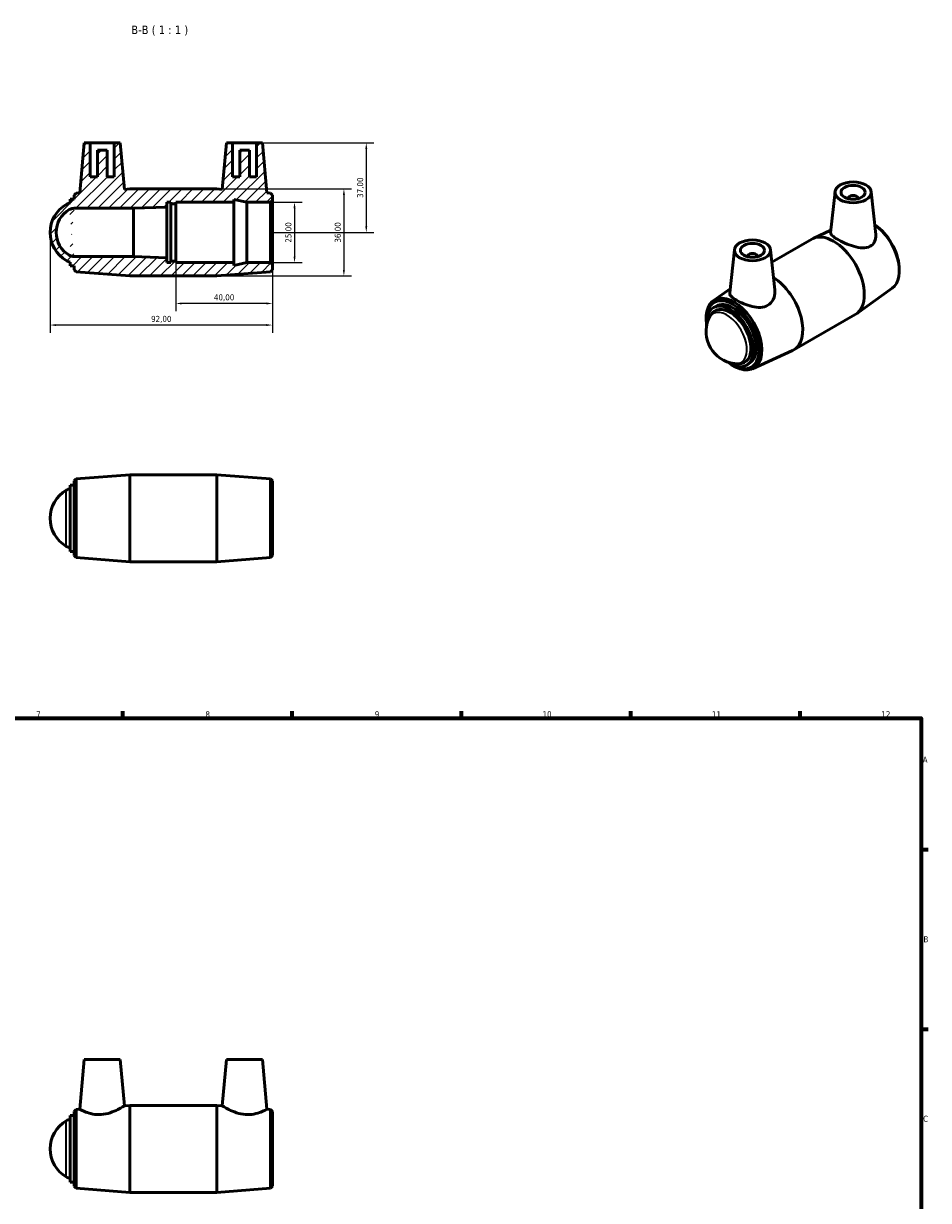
# Model space of a CAD drawing. Header units: millimetres. Extents: x -50 to 1049, y -102 to 861.
# Tile 3 of 4: x 450 to 824, y 375 to 861. Entities that reach past the tile are written whole.
import ezdxf

# ---------------------------------------------------------------- set-up
doc = ezdxf.new("R2010")
doc.units = ezdxf.units.MM
for name, color, linetype, lineweight in [('Border (ISO)', 7, 'Continuous', 70), ('Dimension (ISO)', 7, 'Continuous', 25), ('Hatch (ISO)', 7, 'Continuous', 18), ('Symbol (ISO)', 7, 'Continuous', 25), ('Visible (ISO)', 7, 'Continuous', 50), ('Visible Narrow (ISO)', 7, 'Continuous', 35)]:
    doc.layers.add(name, color=color, linetype=linetype, lineweight=lineweight)
doc.styles.add('Label Text (ISO)', font='tahoma.ttf')
doc.styles.add('Note Text (ISO)', font='tahoma.ttf')
doc.dimstyles.new('Default (ISO)', dxfattribs={"dimtxt": 2.5, "dimasz": 2.5, "dimexe": 3.175, "dimexo": 0, "dimgap": 0.762, "dimtad": 1, "dimrnd": 1e-08, "dimzin": 0, "dimtxsty": 'Note Text (ISO)', "dimcen": 0.09, "dimdle": 10, "dimclrd": 256, "dimclre": 256, "dimclrt": 232, "dimazin": 0, "dimtfac": 1.40208, "dimtmove": 0, "dimatfit": 3, "dimfxl": 1, "dimtolj": 1, "dimtzin": 0, "dimlwd": -1, "dimlwe": -1, "dimarcsym": 0})

# ---------------------------------------------------------------- blocks, each defined once
blk = doc.blocks.new('Borders Default Border')
at = {"layer": 'Border (ISO)'}
for p, q in [((490.58, 574), (490.58, 576.9)), ((560.67, 574), (560.67, 576.9)), ((630.75, 574), (630.75, 576.9)), ((700.83, 574), (700.83, 576.9)), ((770.92, 574), (770.92, 576.9)), ((821, 519.75), (823.9, 519.75)), ((821, 445.5), (823.9, 445.5))]:
    blk.add_line(p, q, dxfattribs=at)
at = {"layer": 'Border (ISO)', "flags": 128}
blk.add_lwpolyline([(20, 20), (20, 574), (821, 574), (821, 20), (20, 20)], dxfattribs=at)
at = {"layer": 'Border (ISO)', "color": 232, "true_color": 0xca0064, "char_height": 2.5, "attachment_point": 7, "style": 'Note Text (ISO)'}
for s, insert in [('7', (454.77, 574.4)), ('8', (524.81, 574.34)), ('9', (594.88, 574.35)), ('10', (664.29, 574.35)), ('11', (734.37, 574.4)), ('12', (804.46, 574.4)), ('A', (821.59, 555.62)), ('B', (821.89, 481.37)), ('C', (821.73, 407.08))]:
    blk.add_mtext(s, dxfattribs=dict(at, insert=insert))
blk = doc.blocks.new('*D12')
at = {"layer": 'Defpoints', "color": 0, "transparency": 16777216}
for p in [(460.53, 774.95), (552.53, 774.95), (460.53, 736.64)]:
    blk.add_point(p, dxfattribs=at)
at = {"layer": 'Dimension (ISO)', "transparency": 16777216}
for p, q in [((460.53, 774.95), (460.53, 733.46)), ((552.53, 774.95), (552.53, 733.46)), ((550.03, 736.64), (463.03, 736.64))]:
    blk.add_line(p, q, dxfattribs=at)
for points in [[(463.03, 737.05), (463.03, 736.22), (460.53, 736.64)], [(550.03, 737.05), (550.03, 736.22), (552.53, 736.64)]]:
    blk.add_solid(points, dxfattribs=at)
at = {"layer": 'Dimension (ISO)', "color": 232, "true_color": 0xca0064, "transparency": 16777216, "insert": (506.53, 738.98), "char_height": 2.5, "attachment_point": 5, "style": 'Note Text (ISO)'}
blk.add_mtext('\\A1;92,00', dxfattribs=at)
blk = doc.blocks.new('*D13')
at = {"layer": 'Defpoints', "color": 0, "transparency": 16777216}
for p in [(512.53, 774.95), (552.53, 774.95), (512.53, 745.56)]:
    blk.add_point(p, dxfattribs=at)
at = {"layer": 'Dimension (ISO)', "transparency": 16777216}
for p, q in [((512.53, 774.95), (512.53, 742.39)), ((552.53, 774.95), (552.53, 742.39)), ((550.03, 745.56), (515.03, 745.56))]:
    blk.add_line(p, q, dxfattribs=at)
for points in [[(515.03, 745.98), (515.03, 745.15), (512.53, 745.56)], [(550.03, 745.98), (550.03, 745.15), (552.53, 745.56)]]:
    blk.add_solid(points, dxfattribs=at)
at = {"layer": 'Dimension (ISO)', "color": 232, "true_color": 0xca0064, "transparency": 16777216, "insert": (532.53, 747.91), "char_height": 2.5, "attachment_point": 5, "style": 'Note Text (ISO)'}
blk.add_mtext('\\A1;40,00', dxfattribs=at)
blk = doc.blocks.new('*D14')
at = {"layer": 'Defpoints', "color": 0, "transparency": 16777216}
for p in [(551.78, 787.45), (551.78, 762.45), (561.67, 762.45)]:
    blk.add_point(p, dxfattribs=at)
at = {"layer": 'Dimension (ISO)', "transparency": 16777216}
for p, q in [((551.78, 787.45), (564.85, 787.45)), ((561.67, 784.95), (561.67, 764.95)), ((551.78, 762.45), (564.85, 762.45))]:
    blk.add_line(p, q, dxfattribs=at)
for points in [[(561.26, 784.95), (562.09, 784.95), (561.67, 787.45)], [(561.26, 764.95), (562.09, 764.95), (561.67, 762.45)]]:
    blk.add_solid(points, dxfattribs=at)
at = {"layer": 'Dimension (ISO)', "color": 232, "true_color": 0xca0064, "transparency": 16777216, "insert": (559.33, 774.95), "char_height": 2.5, "attachment_point": 5, "rotation": 90, "style": 'Note Text (ISO)'}
blk.add_mtext('\\A1;25,00', dxfattribs=at)
blk = doc.blocks.new('*D15')
at = {"layer": 'Defpoints', "color": 0, "transparency": 16777216}
for p in [(511.53, 792.95), (512.53, 756.95), (582.1, 756.95)]:
    blk.add_point(p, dxfattribs=at)
at = {"layer": 'Dimension (ISO)', "transparency": 16777216}
for p, q in [((511.53, 792.95), (585.27, 792.95)), ((582.1, 790.45), (582.1, 759.45)), ((512.53, 756.95), (585.27, 756.95))]:
    blk.add_line(p, q, dxfattribs=at)
for points in [[(581.68, 790.45), (582.52, 790.45), (582.1, 792.95)], [(581.68, 759.45), (582.52, 759.45), (582.1, 756.95)]]:
    blk.add_solid(points, dxfattribs=at)
at = {"layer": 'Dimension (ISO)', "color": 232, "true_color": 0xca0064, "transparency": 16777216, "insert": (579.75, 774.95), "char_height": 2.5, "attachment_point": 5, "rotation": 90, "style": 'Note Text (ISO)'}
blk.add_mtext('\\A1;36,00', dxfattribs=at)
blk = doc.blocks.new('*D16')
at = {"layer": 'Defpoints', "color": 0, "transparency": 16777216}
for p in [(540.97, 811.95), (552.53, 774.95), (591.35, 774.95)]:
    blk.add_point(p, dxfattribs=at)
at = {"layer": 'Dimension (ISO)', "transparency": 16777216}
for p, q in [((540.97, 811.95), (594.53, 811.95)), ((591.35, 809.45), (591.35, 777.45)), ((552.53, 774.95), (594.53, 774.95))]:
    blk.add_line(p, q, dxfattribs=at)
for points in [[(590.94, 809.45), (591.77, 809.45), (591.35, 811.95)], [(590.94, 777.45), (591.77, 777.45), (591.35, 774.95)]]:
    blk.add_solid(points, dxfattribs=at)
at = {"layer": 'Dimension (ISO)', "color": 232, "true_color": 0xca0064, "transparency": 16777216, "insert": (589.01, 793.45), "char_height": 2.5, "attachment_point": 5, "rotation": 90, "style": 'Note Text (ISO)'}
blk.add_mtext('\\A1;37,00', dxfattribs=at)

msp = doc.modelspace()

# ---------------------------------------------------------------- hatches: boundary and pattern name
at = {"layer": 'Hatch (ISO)'}
h = msp.add_hatch(dxfattribs=at)
h.set_pattern_fill('ANSI31', color=256, scale=25.4, style=0)
h.set_pattern_definition([(45, (-1e-13, -642.6926), (-2.245064, 2.245064), [])])
edge = h.paths.add_edge_path()
edge.add_ellipse((470.531, 780.845), major_axis=(-1.656, 6.391), ratio=1, start_angle=0, end_angle=15.5822)
edge.add_ellipse((473.951, 774.947), major_axis=(-6.732, 11.609), ratio=1, start_angle=0, end_angle=119.78403)
edge.add_ellipse((470.531, 769.05), major_axis=(-3.312, -5.712), ratio=1, start_angle=0, end_angle=15.5822)
edge.add_line((468.875, 762.658), (468.875, 761.197))
edge.add_line((468.875, 761.197), (470.531, 761.197))
edge.add_line((470.531, 761.197), (470.531, 759.497))
edge.add_line((470.531, 759.497), (471.279, 758.689))
edge.add_line((471.279, 758.689), (493.531, 756.947))
edge.add_line((493.531, 756.947), (529.531, 756.947))
edge.add_line((529.531, 756.947), (551.784, 758.689))
edge.add_line((551.784, 758.689), (552.531, 759.497))
edge.add_line((552.531, 759.497), (552.531, 761.697))
edge.add_line((552.531, 761.697), (551.781, 762.447))
edge.add_line((551.781, 762.447), (541.865, 762.447))
edge.add_line((541.865, 762.447), (536.531, 761.313))
edge.add_line((536.531, 761.313), (536.531, 762.447))
edge.add_line((536.531, 762.447), (512.531, 762.447))
edge.add_line((512.531, 762.447), (512.531, 763.072))
edge.add_line((512.531, 763.072), (510.531, 763.072))
edge.add_line((510.531, 763.072), (510.531, 762.447))
edge.add_line((510.531, 762.447), (508.875, 762.447))
edge.add_line((508.875, 762.447), (508.875, 764.447))
edge.add_line((508.875, 764.447), (495.075, 764.947))
edge.add_line((495.075, 764.947), (470.531, 764.947))
edge.add_ellipse((470.531, 769.05), major_axis=(0, -4.102), ratio=1, start_angle=329.89202, end_angle=360, ccw=False)
edge.add_ellipse((473.951, 774.947), major_axis=(-5.478, -9.447), ratio=1, start_angle=240.21597, end_angle=360, ccw=False)
edge.add_ellipse((470.531, 780.845), major_axis=(-2.058, 3.549), ratio=1, start_angle=329.89202, end_angle=360, ccw=False)
edge.add_line((470.531, 784.947), (495.075, 784.947))
edge.add_line((495.075, 784.947), (508.875, 785.447))
edge.add_line((508.875, 785.447), (508.875, 787.447))
edge.add_line((508.875, 787.447), (510.531, 787.447))
edge.add_line((510.531, 787.447), (510.531, 786.822))
edge.add_line((510.531, 786.822), (512.531, 786.822))
edge.add_line((512.531, 786.822), (512.531, 787.447))
edge.add_line((512.531, 787.447), (536.531, 787.447))
edge.add_line((536.531, 787.447), (536.531, 788.581))
edge.add_line((536.531, 788.581), (541.865, 787.447))
edge.add_line((541.865, 787.447), (551.781, 787.447))
edge.add_line((551.781, 787.447), (552.531, 788.197))
edge.add_line((552.531, 788.197), (552.531, 790.397))
edge.add_line((552.531, 790.397), (551.784, 791.206))
edge.add_line((551.784, 791.206), (550.276, 791.324))
edge.add_line((550.276, 791.324), (548.471, 811.947))
edge.add_line((548.471, 811.947), (545.971, 811.947))
edge.add_line((545.971, 811.947), (545.971, 797.947))
edge.add_line((545.971, 797.947), (542.971, 797.947))
edge.add_line((542.971, 797.947), (542.971, 808.947))
edge.add_line((542.971, 808.947), (538.971, 808.947))
edge.add_line((538.971, 808.947), (538.971, 797.947))
edge.add_line((538.971, 797.947), (535.971, 797.947))
edge.add_line((535.971, 797.947), (535.971, 811.947))
edge.add_line((535.971, 811.947), (533.471, 811.947))
edge.add_line((533.471, 811.947), (531.793, 792.77))
edge.add_line((531.793, 792.77), (529.531, 792.947))
edge.add_line((529.531, 792.947), (493.531, 792.947))
edge.add_line((493.531, 792.947), (491.269, 792.77))
edge.add_line((491.269, 792.77), (489.591, 811.947))
edge.add_line((489.591, 811.947), (487.091, 811.947))
edge.add_line((487.091, 811.947), (487.091, 797.947))
edge.add_line((487.091, 797.947), (484.091, 797.947))
edge.add_line((484.091, 797.947), (484.091, 808.947))
edge.add_line((484.091, 808.947), (480.091, 808.947))
edge.add_line((480.091, 808.947), (480.091, 797.947))
edge.add_line((480.091, 797.947), (477.091, 797.947))
edge.add_line((477.091, 797.947), (477.091, 811.947))
edge.add_line((477.091, 811.947), (474.591, 811.947))
edge.add_line((474.591, 811.947), (472.787, 791.324))
edge.add_line((472.787, 791.324), (471.279, 791.206))
edge.add_line((471.279, 791.206), (470.531, 790.397))
edge.add_line((470.531, 790.397), (470.531, 788.697))
edge.add_line((470.531, 788.697), (468.875, 788.697))
edge.add_line((468.875, 788.697), (468.875, 787.236))

# ---------------------------------------------------------------- linework, layer by layer
at = {"layer": 'Visible (ISO)'}
for p, q in [((474.591, 811.947), (472.787, 791.324)), ((477.091, 811.947), (474.591, 811.947)), ((477.091, 797.947), (477.091, 811.947)), ((477.091, 811.947), (487.091, 811.947)), ((484.091, 808.947), (480.091, 808.947)), ((480.091, 808.947), (480.091, 797.947)), ((484.091, 797.947), (484.091, 808.947)), ((489.591, 811.947), (487.091, 811.947)), ((487.091, 811.947), (487.091, 797.947)), ((491.269, 792.77), (489.591, 811.947)), ((533.471, 811.947), (531.793, 792.77)), ((535.971, 811.947), (533.471, 811.947)), ((535.971, 797.947), (535.971, 811.947)), ((535.971, 811.947), (545.971, 811.947)), ((542.971, 808.947), (538.971, 808.947)), ((538.971, 808.947), (538.971, 797.947)), ((542.971, 797.947), (542.971, 808.947)), ((548.471, 811.947), (545.971, 811.947)), ((545.971, 811.947), (545.971, 797.947)), ((550.276, 791.324), (548.471, 811.947)), ((480.091, 797.947), (477.091, 797.947)), ((487.091, 797.947), (484.091, 797.947)), ((538.971, 797.947), (535.971, 797.947)), ((545.971, 797.947), (542.971, 797.947)), ((470.531, 788.697), (468.875, 788.697)), ((468.875, 788.697), (468.875, 787.236)), ((471.279, 791.206), (470.531, 790.397)), ((470.531, 790.397), (470.531, 788.697)), ((472.787, 791.324), (471.279, 791.206)), ((493.531, 792.947), (491.269, 792.77)), ((529.531, 792.947), (493.531, 792.947)), ((531.793, 792.77), (529.531, 792.947)), ((536.531, 787.447), (536.531, 788.581)), ((536.531, 788.581), (541.865, 787.447)), ((551.784, 791.206), (550.276, 791.324)), ((552.531, 790.397), (551.784, 791.206)), ((552.531, 788.197), (552.531, 790.397)), ((785.303, 791.786), (783.481, 774.797)), ((790.789, 788.881), (790.789, 789.068)), ((794.789, 788.881), (794.789, 789.068)), ((800.274, 791.786), (802.166, 774.146)), ((470.531, 784.947), (495.075, 784.947)), ((495.075, 784.947), (508.875, 785.447)), ((495.075, 784.947), (495.075, 764.947)), ((508.875, 785.447), (508.875, 787.447)), ((508.875, 787.447), (510.531, 787.447)), ((508.875, 764.447), (508.875, 785.447)), ((510.531, 787.447), (510.531, 786.822)), ((510.531, 786.822), (512.531, 786.822)), ((510.531, 763.072), (510.531, 786.822)), ((512.531, 786.822), (512.531, 787.447)), ((512.531, 787.447), (536.531, 787.447)), ((512.531, 763.072), (512.531, 786.822)), ((536.531, 762.447), (536.531, 787.447)), ((541.865, 787.447), (551.781, 787.447)), ((541.865, 762.447), (541.865, 787.447)), ((551.781, 787.447), (552.531, 788.197)), ((551.781, 787.447), (551.781, 762.447)), ((552.531, 761.697), (552.531, 788.197)), ((783.591, 775.822), (776.231, 772.475)), ((801.937, 777.998), (801.738, 778.133)), ((759.189, 762.693), (775.717, 772.211)), ((495.075, 764.947), (470.531, 764.947)), ((508.875, 764.447), (495.075, 764.947)), ((508.875, 762.447), (508.875, 764.447)), ((743.668, 767.811), (741.751, 749.927)), ((749.154, 765.092), (749.154, 764.906)), ((753.154, 765.092), (753.154, 764.906)), ((758.64, 767.811), (760.426, 751.149)), ((468.875, 762.658), (468.875, 761.197)), ((468.875, 761.197), (470.531, 761.197)), ((470.531, 761.197), (470.531, 759.497)), ((470.531, 759.497), (471.279, 758.689)), ((510.531, 762.447), (508.875, 762.447)), ((512.531, 763.072), (510.531, 763.072)), ((510.531, 763.072), (510.531, 762.447)), ((512.531, 762.447), (512.531, 763.072)), ((536.531, 762.447), (512.531, 762.447)), ((541.865, 762.447), (536.531, 761.313)), ((536.531, 761.313), (536.531, 762.447)), ((551.781, 762.447), (541.865, 762.447)), ((552.531, 761.697), (551.781, 762.447)), ((551.784, 758.689), (552.531, 759.497)), ((552.531, 759.497), (552.531, 761.697)), ((811.848, 760.787), (811.889, 760.211)), ((471.279, 758.689), (493.531, 756.947)), ((493.531, 756.947), (529.531, 756.947)), ((529.531, 756.947), (551.784, 758.689)), ((734.956, 746.7), (741.937, 751.666)), ((808.987, 751.866), (794.168, 741.326)), ((734.947, 743.829), (736.118, 744.504)), ((768.226, 726.355), (793.682, 741.014)), ((732.091, 737.842), (732.054, 738.355)), ((751.158, 718.565), (767.712, 726.091)), ((742.058, 720.533), (742.484, 720.244)), ((748.671, 719.998), (749.842, 720.673)), ((470.531, 672.182), (471.279, 672.991)), ((470.531, 641.282), (470.531, 672.182)), ((471.279, 672.991), (493.531, 674.732)), ((471.279, 672.991), (471.279, 640.474)), ((493.531, 638.732), (493.531, 674.732)), ((493.531, 674.732), (529.531, 674.732)), ((529.531, 638.732), (529.531, 674.732)), ((551.784, 672.991), (529.531, 674.732)), ((551.784, 640.474), (551.784, 672.991)), ((552.531, 672.182), (551.784, 672.991)), ((552.531, 672.182), (552.531, 641.282)), ((468.875, 642.982), (468.875, 670.482)), ((468.875, 670.482), (470.531, 670.482)), ((468.875, 642.982), (470.531, 642.982)), ((470.531, 641.282), (471.279, 640.474)), ((471.279, 640.474), (493.531, 638.732)), ((493.531, 638.732), (529.531, 638.732)), ((551.784, 640.474), (529.531, 638.732)), ((552.531, 641.282), (551.784, 640.474)), ((474.591, 432.927), (472.787, 412.304)), ((474.591, 432.927), (489.591, 432.927)), ((489.591, 432.927), (491.269, 413.75)), ((533.471, 432.927), (531.793, 413.75)), ((548.471, 432.927), (533.471, 432.927)), ((548.471, 432.927), (550.276, 412.304)), ((491.269, 413.75), (493.531, 413.927)), ((493.531, 377.927), (493.531, 413.927)), ((493.531, 413.927), (529.531, 413.927)), ((529.531, 377.927), (529.531, 413.927)), ((531.793, 413.75), (529.531, 413.927)), ((468.875, 382.177), (468.875, 409.677)), ((468.875, 409.677), (470.531, 409.677)), ((470.531, 411.377), (471.279, 412.186)), ((470.531, 380.477), (470.531, 411.377)), ((471.279, 412.186), (472.787, 412.304)), ((471.279, 412.186), (471.279, 379.669)), ((551.784, 412.186), (550.276, 412.304)), ((551.784, 379.669), (551.784, 412.186)), ((552.531, 411.377), (551.784, 412.186)), ((552.531, 411.377), (552.531, 380.477)), ((468.875, 382.177), (470.531, 382.177)), ((470.531, 380.477), (471.279, 379.669)), ((471.279, 379.669), (493.531, 377.927)), ((551.784, 379.669), (529.531, 377.927)), ((552.531, 380.477), (551.784, 379.669)), ((493.531, 377.927), (529.531, 377.927))]:
    msp.add_line(p, q, dxfattribs=at)
for centre, radius, start, end in [((473.951, 774.947), 13.42, 120.10798, 239.89202), ((473.951, 774.947), 10.92, 120.10798, 239.89202), ((470.531, 780.845), 6.602, 104.52578, 120.10798), ((470.531, 780.845), 4.102, 90, 120.10798), ((470.531, 769.05), 4.102, 239.89202, 270), ((470.531, 769.05), 6.602, 239.89202, 255.47422), ((745.398, 733.981), 13.42, 157.87093, 262.00106), ((473.951, 656.732), 13.42, 120.10798, 239.89202), ((470.531, 662.63), 6.602, 104.52578, 120.10798), ((470.531, 650.835), 6.602, 239.89202, 255.47422), ((473.951, 395.927), 13.42, 120.10798, 239.89202), ((470.531, 401.825), 6.602, 104.52578, 120.10798), ((470.531, 390.03), 6.602, 239.89202, 255.47422)]:
    msp.add_arc(centre, radius, start, end, dxfattribs=at)
for centre, major_axis in [((792.789, 791.52), (7.5, 0)), ((792.789, 791.52), (5, 0)), ((751.154, 767.545), (7.5, 0)), ((751.154, 767.545), (5, 0))]:
    msp.add_ellipse(centre, major_axis=major_axis, ratio=0.5758617, dxfattribs=at)
for centre, major_axis, ratio, start_param, end_param in [((792.789, 789.068), (-2, 0), 0.5758617, 2.9729035, 6.4518745), ((784.699, 756.613), (-8.983, 15.599), 0.5780931, 3.1415927, 6.2831853), ((800.434, 765.674), (8.114, -14.089), 0.5780931, 0.0554741, 2.2444007), ((800.963, 765.978), (-7.71, 13.389), 0.5780931, 4.0143201, 5.4104579), ((751.154, 765.092), (-2, 0), 0.5758617, 2.9729035, 6.4518745), ((759.243, 741.954), (8.983, -15.599), 0.5780931, 6.2277112, 8.5916431), ((743.509, 732.893), (8.114, -14.089), 0.5780931, 5.4104579, 10.2975054), ((742.98, 732.588), (-7.71, 13.389), 0.5780931, 2.2737615, 7.1510164), ((742.98, 732.588), (-6.862, 11.916), 0.5780931, 3.1415927, 6.2831853), ((741.809, 731.914), (-6.862, 11.916), 0.5780931, 2.235931, 7.188847), ((741.809, 731.914), (-6.133, 10.649), 0.5780931, 2.9569821, 6.4677958)]:
    msp.add_ellipse(centre, major_axis=major_axis, ratio=ratio, start_param=start_param, end_param=end_param, dxfattribs=at)
for points, knots in [([(799.825, 769.201), (798.963, 768.727), (797.871, 768.518), (795.501, 768.586), (794.222, 768.852), (791.857, 769.546), (790.604, 770.019), (788.26, 771.049), (787.17, 771.604), (785.428, 772.606), (784.69, 773.105), (783.719, 773.984), (783.485, 774.367), (783.477, 774.732), (783.478, 774.765), (783.482, 774.797)], [0, 0, 0, 0, 0.3834098, 0.3834098, 0.7668196, 0.7668196, 1.13621, 1.13621, 1.5056004, 1.5056004, 1.8749907, 1.8749907, 2.2443811, 2.2443811, 2.2808674, 2.2808674, 2.2808674, 2.2808674]), ([(802.165, 774.146), (802.178, 774.032), (802.187, 773.919), (802.235, 772.924), (802.069, 771.966), (801.256, 770.315), (800.608, 769.631), (799.825, 769.201)], [5.06462775, 5.06462775, 5.06462775, 5.06462775, 5.10880102, 5.10880102, 5.45709366, 5.45709366, 5.80538629, 5.80538629, 5.80538629, 5.80538629]), ([(757.531, 744.845), (756.677, 744.333), (755.615, 744.032), (753.342, 743.907), (752.129, 744.07), (749.876, 744.594), (748.671, 744.995), (746.433, 745.91), (745.401, 746.42), (743.749, 747.371), (743.032, 747.868), (742.055, 748.805), (741.794, 749.248), (741.742, 749.748), (741.742, 749.837), (741.752, 749.927)], [0, 0, 0, 0, 0.3482926, 0.3482926, 0.6965853, 0.6965853, 1.046839, 1.046839, 1.3970928, 1.3970928, 1.7473466, 1.7473466, 2.0976003, 2.0976003, 2.1718103, 2.1718103, 2.1718103, 2.1718103]), ([(760.425, 751.149), (760.45, 750.918), (760.464, 750.688), (760.473, 749.417), (760.24, 748.28), (759.24, 746.272), (758.471, 745.409), (757.531, 744.845)], [4.9548408, 4.9548408, 4.9548408, 4.9548408, 5.03856669, 5.03856669, 5.42197649, 5.42197649, 5.80538629, 5.80538629, 5.80538629, 5.80538629]), ([(732.967, 739.036), (733.042, 739.22), (733.123, 739.404), (733.301, 739.773), (733.397, 739.956), (733.605, 740.322), (733.717, 740.504), (733.956, 740.864), (734.083, 741.042), (734.355, 741.392), (734.499, 741.564), (734.651, 741.732)], [5.07636843, 5.07636843, 5.07636843, 5.07636843, 5.12411681, 5.12411681, 5.17186519, 5.17186519, 5.21961357, 5.21961357, 5.26736194, 5.26736194, 5.31511032, 5.31511032, 5.31511032, 5.31511032]), ([(746.707, 720.795), (746.486, 720.747), (746.265, 720.709), (745.826, 720.65), (745.608, 720.629), (745.177, 720.603), (744.964, 720.598), (744.543, 720.602), (744.336, 720.611), (743.928, 720.642), (743.728, 720.664), (743.531, 720.691)], [2.54273873, 2.54273873, 2.54273873, 2.54273873, 2.59048711, 2.59048711, 2.63823549, 2.63823549, 2.68598386, 2.68598386, 2.73373224, 2.73373224, 2.78148062, 2.78148062, 2.78148062, 2.78148062]), ([(491.269, 413.75), (491.269, 413.75), (491.02, 413.592), (490.049, 413.016), (489.329, 412.603), (487.667, 411.764), (486.597, 411.275), (484.215, 410.487), (482.899, 410.201), (481.625, 410.118)], [4.2997859, 4.2997859, 4.2997859, 4.2997859, 4.6691763, 4.6691763, 5.0385667, 5.0385667, 5.4219765, 5.4219765, 5.8053863, 5.8053863, 5.8053863, 5.8053863]), ([(541.438, 410.118), (540.164, 410.201), (538.847, 410.487), (536.465, 411.275), (535.395, 411.764), (533.734, 412.603), (533.013, 413.016), (532.043, 413.592), (531.793, 413.75), (531.793, 413.75)], [0, 0, 0, 0, 0.3834098, 0.3834098, 0.7668196, 0.7668196, 1.13621, 1.13621, 1.5056004, 1.5056004, 1.5056004, 1.5056004]), ([(481.625, 410.118), (480.467, 410.043), (479.258, 410.132), (477.076, 410.551), (476.101, 410.867), (474.569, 411.448), (473.901, 411.755), (473.01, 412.185), (472.787, 412.304), (472.787, 412.304)], [0, 0, 0, 0, 0.3482926, 0.3482926, 0.6965853, 0.6965853, 1.046839, 1.046839, 1.3970928, 1.3970928, 1.3970928, 1.3970928]), ([(550.276, 412.304), (550.276, 412.304), (550.053, 412.185), (549.161, 411.755), (548.494, 411.448), (546.961, 410.867), (545.986, 410.551), (543.804, 410.132), (542.595, 410.043), (541.438, 410.118)], [4.4082935, 4.4082935, 4.4082935, 4.4082935, 4.7585473, 4.7585473, 5.108801, 5.108801, 5.4570937, 5.4570937, 5.8053863, 5.8053863, 5.8053863, 5.8053863])]:
    msp.add_open_spline(points, degree=3, knots=knots, dxfattribs=at)
at = {"layer": 'Visible Narrow (ISO)'}
for p, q in [((467.219, 645.266), (467.219, 668.199)), ((467.219, 384.461), (467.219, 407.394))]:
    msp.add_line(p, q, dxfattribs=at)
msp.add_ellipse((740.638, 731.24), major_axis=(-5.793, 10.06), ratio=0.5780931, start_param=2.7182402, end_param=6.7065377, dxfattribs=at)

# ---------------------------------------------------------------- block references
msp.add_blockref('Borders Default Border', (0, 0))

# ---------------------------------------------------------------- texts
at = {"layer": 'Symbol (ISO)', "insert": (494.092, 856.343), "char_height": 3.5, "attachment_point": 7, "style": 'Label Text (ISO)'}
msp.add_mtext('B-B ( 1 : 1 )', dxfattribs=at)

# ---------------------------------------------------------------- dimensions: what is measured, and where the dimension line sits
at = {"layer": 'Dimension (ISO)'}
for base, p1, p2, picture, middle in [((591.355, 774.947), (540.971, 811.947), (552.531, 774.947), '*D16', (589.006, 793.447)), ((582.1, 756.947), (511.531, 792.947), (512.531, 756.947), '*D15', (579.751, 774.947)), ((561.674, 762.447), (551.781, 787.447), (551.781, 762.447), '*D14', (559.326, 774.947))]:
    dim = msp.add_linear_dim(base=base, p1=p1, p2=p2, angle=90, dimstyle='Default (ISO)', dxfattribs=at)
    dim.commit()
    dim.dimension.update_dxf_attribs({"geometry": picture, "text_midpoint": middle})
for base, p2, picture, middle in [((460.531, 736.635), (460.531, 774.947), '*D12', (506.531, 738.984)), ((512.531, 745.565), (512.531, 774.947), '*D13', (532.531, 747.913))]:
    dim = msp.add_linear_dim(base=base, p1=(552.531, 774.947), p2=p2, dimstyle='Default (ISO)', dxfattribs=at)
    dim.commit()
    dim.dimension.update_dxf_attribs({"geometry": picture, "text_midpoint": middle})

doc.saveas('drawing.dxf')
